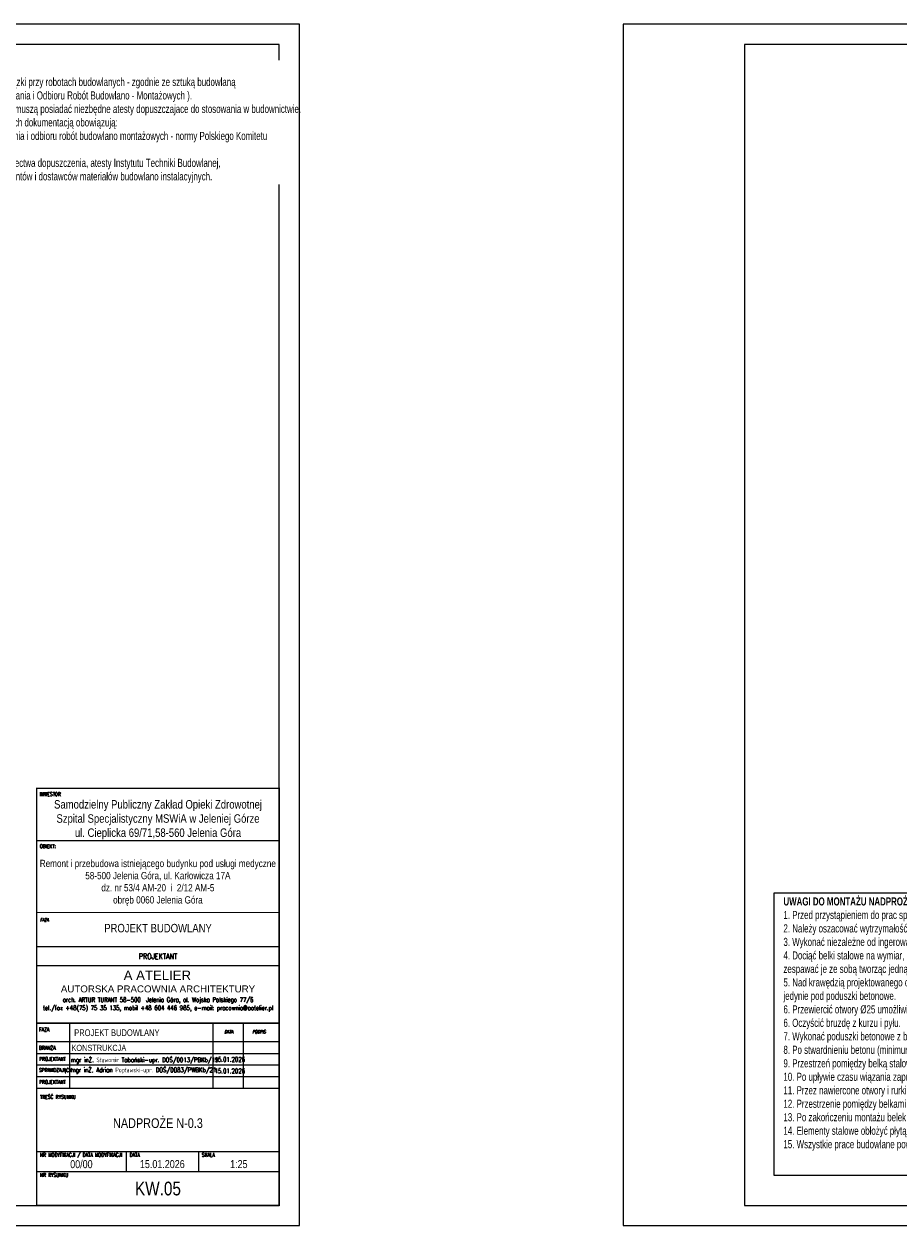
# Model space of a CAD drawing. Header units: millimetres. Extents: x 11149 to 111407, y -107619 to -23630.
# Tile 213 of 245: x 20582 to 21122, y -29106 to -28360. Entities that reach past the tile are written whole.
import ezdxf
from ezdxf.enums import TextEntityAlignment as Align

# ---------------------------------------------------------------- set-up
doc = ezdxf.new("R2010")
doc.units = ezdxf.units.MM
doc.header["$LTSCALE"] = 2
doc.layers.get('0').update_dxf_attribs({"plot": 0})
for name, color, linetype, lineweight in [('0_OPIS', 7, 'Continuous', 13), ('e-cad_opisy', 7, 'Continuous', 9), ('Opisy', 7, 'Continuous', 13), ('TABELKA-OPIS', 136, 'Continuous', 13)]:
    doc.layers.add(name, color=color, linetype=linetype, lineweight=lineweight)
doc.styles.add('e-cad_1', font='arial.ttf', dxfattribs={"width": 0.7})
doc.styles.add('J-ROMANS', font='ROMANS.SHX', dxfattribs={"width": 0.7, "oblique": 10})
doc.styles.add('J-SWIS', font='arial.ttf', dxfattribs={"width": 0.8})
doc.styles.add('J-SWIS-BOLD', font='arial.ttf', dxfattribs={"width": 0.8})

# ---------------------------------------------------------------- blocks, each defined once
blk = doc.blocks.new('A3_poziom')
at = {"ltscale": 0.8}
for p, q in [((135, 292), (135, 297)), ((240, 292), (240, 297)), ((135, 0), (135, 5)), ((240, 0), (240, 5))]:
    blk.add_line(p, q, dxfattribs=at)
for points in [[(0, 0), (420, 0), (420, 297), (0, 297)], [(30, 5), (415, 5), (415, 292), (30, 292)]]:
    blk.add_lwpolyline(points, close=True)

msp = doc.modelspace()

# ---------------------------------------------------------------- linework, layer by layer
at = {"layer": '0_OPIS'}
for p, q in [((20739.37, -28864.78), (20589.46, -28864.78)), ((20739.37, -28930.35), (20589.46, -28930.35)), ((20739.37, -28930.35), (20589.46, -28930.35)), ((20739.37, -28942.01), (20589.46, -28942.01)), ((20589.46, -28977.36), (20739.37, -28977.36)), ((20739.37, -28977.36), (20589.46, -28977.36)), ((20739.37, -28977.36), (20589.46, -28977.36)), ((20739.37, -28977.36), (20589.46, -28977.36)), ((20739.37, -28977.36), (20589.46, -28977.36)), ((20589.46, -28977.36), (20739.37, -28977.36)), ((20589.46, -28977.36), (20739.37, -28977.36)), ((20739.37, -28977.36), (20589.46, -28977.36)), ((20739.37, -28977.36), (20589.46, -28977.36)), ((20609.65, -28977.36), (20609.65, -29017.53)), ((20698.19, -28977.36), (20698.19, -29017.53)), ((20716.98, -28977.36), (20716.98, -29017.53)), ((20739.37, -28989.02), (20589.46, -28989.02)), ((20589.37, -28996.15), (20739.37, -28996.15)), ((20589.37, -29003.28), (20739.37, -29003.28)), ((20589.46, -29003.28), (20739.37, -29003.28)), ((20589.46, -29003.28), (20739.37, -29003.28)), ((20589.46, -29010.4), (20739.37, -29010.4)), ((20589.46, -29017.53), (20739.37, -29017.53)), ((20589.46, -29017.53), (20739.37, -29017.53)), ((20589.37, -29056.72), (20739.37, -29056.72)), ((20644.76, -29056.72), (20644.76, -29069.22)), ((20689.37, -29056.72), (20689.37, -29069.22)), ((20589.37, -29069.22), (20739.37, -29069.22))]:
    msp.add_line(p, q, dxfattribs=at)
at = {"layer": '0_OPIS', "const_width": 0.75}
for points in [[(20589.37, -29090.05), (20739.37, -29090.05), (20739.37, -28832.22), (20589.37, -28832.22)], [(20589.46, -28909.09), (20739.37, -28909.09), (20739.37, -28832.22), (20589.46, -28832.22)]]:
    msp.add_lwpolyline(points, close=True, dxfattribs=at)
at = {"layer": 'e-cad_opisy', "color": 9, "linetype": 'Continuous', "ltscale": 4}
msp.add_lwpolyline([(21045.29, -28896.92), (21545.12, -28896.92), (21545.12, -29071.63), (21045.29, -29071.63)], close=True, dxfattribs=at)
at = {"layer": 'TABELKA-OPIS', "color": 7}
for p, q in [((20589.37, -28832.22), (20739.37, -28832.22)), ((20612, -28832.22), (20612, -28832.24))]:
    msp.add_line(p, q, dxfattribs=at)

# ---------------------------------------------------------------- block references
at = {"layer": 'e-cad_opisy', "ltscale": 0.02, "xscale": 2.5, "yscale": 2.5, "zscale": 2.5}
for p in [(19701.87, -29102.55), (20951.87, -29102.55)]:
    msp.add_blockref('A3_poziom', p, dxfattribs=at)

# ---------------------------------------------------------------- texts
at = {"layer": '0_OPIS', "style": 'J-ROMANS', "width": 0.7}
for s, height, p in [('INWESTOR', 2.332, (20591.31, -28837.06)), ('OBIEKT:', 2.332, (20591.31, -28869.27)), ('FAZA', 2.332, (20590.87, -28982.56)), ('BRANŻA', 2.332, (20590.85, -28993.88)), ('PROJEKTANT', 2.332, (20590.98, -29000.74)), ('mgr inŻ. Sławomir Tabański-upr. DOŚ/0013/PBKb/19', 2.875, (20610.45, -29001.58)), ('15.01.2026', 2.875, (20699.3, -29001.26)), ('SPRAWDZAJĄCY', 2.3319, (20590.85, -29007.62)), ('mgr inŻ. Adrian Popławski-upr. DOŚ/0083/PWBKb/21', 2.875, (20610.32, -29007.8)), ('15.01.2026', 2.875, (20699.3, -29008.39)), ('PROJEKTANT', 2.332, (20590.98, -29015))]:
    msp.add_text(s, height=height, dxfattribs=at).set_placement(p)
msp.add_text('PROJEKTANT', height=3.534, dxfattribs=at).set_placement((20664.41, -28937.93), align=Align.CENTER)
at = {"layer": '0_OPIS', "style": 'J-SWIS'}
msp.add_text(' A ATELIER', height=5.83, dxfattribs=at).set_placement((20640.93, -28950.78))
msp.add_text('AUTORSKA PRACOWNIA ARCHITEKTURY', height=4.2974, dxfattribs=at).set_placement((20664.41, -28956.27), align=Align.MIDDLE)
at = {"layer": '0_OPIS', "style": 'J-ROMANS', "width": 0.7}
for s, p in [('arch. ARTUR TURANT 58-500  Jelenia Góra, al. Wojska Polskiego 77/6', (20664.41, -28961.55)), ('tel./fax +48(75) 75 35 135, mobil +48 604 446 985, e-mail: pracownia@aatelier.pl', (20664.41, -28966.59))]:
    msp.add_text(s, height=2.8268, dxfattribs=at).set_placement(p, align=Align.TOP_CENTER)
at = {"layer": '0_OPIS', "style": 'J-SWIS', "width": 0.8}
for s, height, p in [('PROJEKT BUDOWLANY', 4.1641, (20638.98, -28983.36)), ('KONSTRUKCJA', 3.7282, (20627.85, -28992.7))]:
    msp.add_text(s, height=height, dxfattribs=at).set_placement(p, align=Align.MIDDLE)
at = {"layer": '0_OPIS', "style": 'J-ROMANS', "oblique": 10, "width": 0.7}
for s, p in [('DATA', (20705.48, -28983.74)), ('PODPIS', (20722.69, -28983.74))]:
    msp.add_text(s, height=1.999, dxfattribs=at).set_placement(p)
at = {"layer": '0_OPIS', "style": 'J-ROMANS', "width": 0.7}
for s, height, p in [('TREŚĆ RYSUNKU', 2.3333, (20591.45, -29023.02)), ('NR MODYFIKACJI / DATA MODYFIKACJI', 2.3333, (20591.45, -29058.8)), ('DATA', 2.333, (20646.85, -29058.8)), ('SKALA', 2.333, (20691.45, -29058.8)), ('NR RYSUNKU', 2.333, (20591.45, -29071.3))]:
    msp.add_text(s, height=height, dxfattribs=at).set_placement(p, align=Align.MIDDLE_LEFT)
at = {"layer": '0_OPIS'}
for s, insert, char_height, width, attachment_point, style in [('Samodzielny Publiczny Zakład Opieki Zdrowotnej\\PSzpital Specjalistyczny MSWiA w Jeleniej Górze\\Pul. Cieplicka 69/71,58-560 Jelenia Góra', (20664.41, -28851.76), 5.25, 149.9087, 5, 'J-SWIS'), ('\\PRemont i przebudowa istniejącego budynku pod usługi medyczne\\P58-500 Jelenia Góra, ul. Karłowicza 17A\\Pdz. nr 53/4 AM-20  i  2/12 AM-5 \\Pobręb 0060 Jelenia Góra', (20664.32, -28886.93), 4.5, 149.9087, 5, 'J-SWIS'), ('FAZA', (20591.45, -28912.55), 1.999, 17.1784, 1, 'J-ROMANS'), ('PROJEKT BUDOWLANY', (20664.41, -28918.76), 5.25, 149.9087, 5, 'J-SWIS'), ('NADPROŻE N-0.3', (20664.37, -29039.27), 6, 140.0135, 5, 'J-SWIS')]:
    msp.add_mtext(s, dxfattribs=dict(at, insert=insert, char_height=char_height, width=width, attachment_point=attachment_point, style=style))
at = {"layer": '0_OPIS', "style": 'J-SWIS-BOLD', "width": 0.8}
for tag, text, height, p in [('00/00', '01', 4.95, (20617.07, -29064.49)), ('15.01.2026', '31.12.2002', 4.95, (20667.07, -29064.53)), ('1:25', '1:50', 4.95, (20714.37, -29064.53)), ('KW.05', 'AR.00.00.00/a', 8.4857, (20664.37, -29079.64))]:
    msp.add_attdef(tag, text=text, height=height, dxfattribs=at).set_placement(p, align=Align.MIDDLE)
at = {"layer": 'e-cad_opisy', "ltscale": 4, "insert": (21050.93, -28899.72), "char_height": 5, "width": 491.6675, "attachment_point": 1, "style": 'e-cad_1'}
msp.add_mtext('{\\fArial|b1|i0|c238|p34;UWAGI DO MONTAŻU NADPROŻY STALOWYCH\\P\\fArial|b0|i0|c238|p34;\\H1.000001x;1. Przed przystąpieniem do prac sprawdzić wszystkie wymiary na budowie.\\P2. Należy oszacować wytrzymałość muru. W przypadku występowania luźnych i kruchych elementów murowych lub spoin należy przemurować istniejące ściany w miejscu oparcia projektowanego nadproża na szerokość jednego metra.\\P3. Wykonać niezależne od ingerowanej ściany podparcie stropu w obrębie wykonywanego nadproża.\\P4. Dociąć belki stalowe na wymiar, następnie wykonać otwory %%C14 wg projektu. Owinąć belki siatką Rabitza w przypadku planowanego otynkowania gotowego nadproża. W przypadku występowania pary belek - skręcić lub zespawać je ze sobą tworząc jedną zespoloną parę belek.\\P5. Nad krawędzią projektowanego otworu wykuć bruzdę z jednej strony o wymaganych wymiarach +4cm. Bruzda nie może być głębsza niż połowa szerokości muru. Dopuszcza się wykonanie bruzdy po drugiej stronie muru jedynie pod poduszki betonowe.\\P6. Przewiercić otwory %%C25 umożliwiające osadzenie rurek dystansowych. Poprawić otwory z drugiej strony muru tak, aby rurki dystansowe były prostopadle do przyszłych belek stalowych.\\P6. Oczyścić bruzdę z kurzu i pyłu.\\P7. Wykonać poduszki betonowe z betonu C12/15. Wyrównać i wypoziomować powierzchnie górne zaprawy.\\P8. Po stwardnieniu betonu (minimum po 3 dniach) osadzić pierwszą belkę stalową. Podbić klinami stalowymi miejsca styku górnej krawędzi z murem i miejsca oparcia w murze.\\P9. Przestrzeń pomiędzy belką stalową a murem nad belką i w miejscu oparcia wypełnić zaprawą bezskurczową np. Ceresit CX15.\\P10. Po upływie czasu wiązania zaprawy, skuć mur z drugiej strony, wstawić rurki dystansowe i drugą belkę nadprożową (lub zespoloną parę belek). Podbić klinami.\\P11. Przez nawiercone otwory i rurki dystansowe połączyć belki śrubami zgodnie z rysunkiem wykonawczym.\\P12. Przestrzenie pomiędzy belkami wypełnić cegłą, a przestrrzenie pomiędzy belką a murem zaprawą bezskurczową analogicznie jak w belce pierwszej.\\P13. Po zakończeniu montażu belek stalowych i po upływie czasu wiązania zaprawy, przystąpić do rozbiórki muru poniżej wstawionych belek, nacinając uprzednio ścianę tarczą diamentową. \\P14. Elementy stalowe obłożyć płytą gipsowo-kartonową, cementową lub otynkować tynkiem cementowo-wapiennym na siatce Rabitza.\\P15. Wszystkie prace budowlane powinny być wykonywane pod nadzorem uprawnionej osoby.^I}', dxfattribs=at)

# ---------------------------------------------------------------- next in the draw order: texts
at = {"layer": 'Opisy', "insert": (20512.87, -28384.93), "char_height": 5, "width": 227.5, "attachment_point": 1, "style": 'e-cad_1', "bg_fill": 2}
msp.add_mtext('UWAGI OGÓLNE:\\P1. Zakres wykonania i obowiązki przy robotach budowlanych - zgodnie ze sztuką budowlaną\\P( Warunki Techniczne Wykonania i Odbioru Robót Budowlano - Montażowych ).\\P2. Wszystkie użyte materiały muszą posiadać niezbędne atesty dopuszczajace do stosowania w budownictwie.\\P3. W sprawach nie określonych dokumentacją obowiązują:\\P- warunki techniczne wykonania i odbioru robót budowlano montażowych - normy Polskiego Komitetu Normalizacyjnego,\\P- instrukcje, wytyczne , świadectwa dopuszczenia, atesty Instytutu Techniki Budowlanej,\\P- warunki techniczne producentów i dostawców materiałów budowlano instalacyjnych.', dxfattribs=at)

doc.saveas('drawing.dxf')
